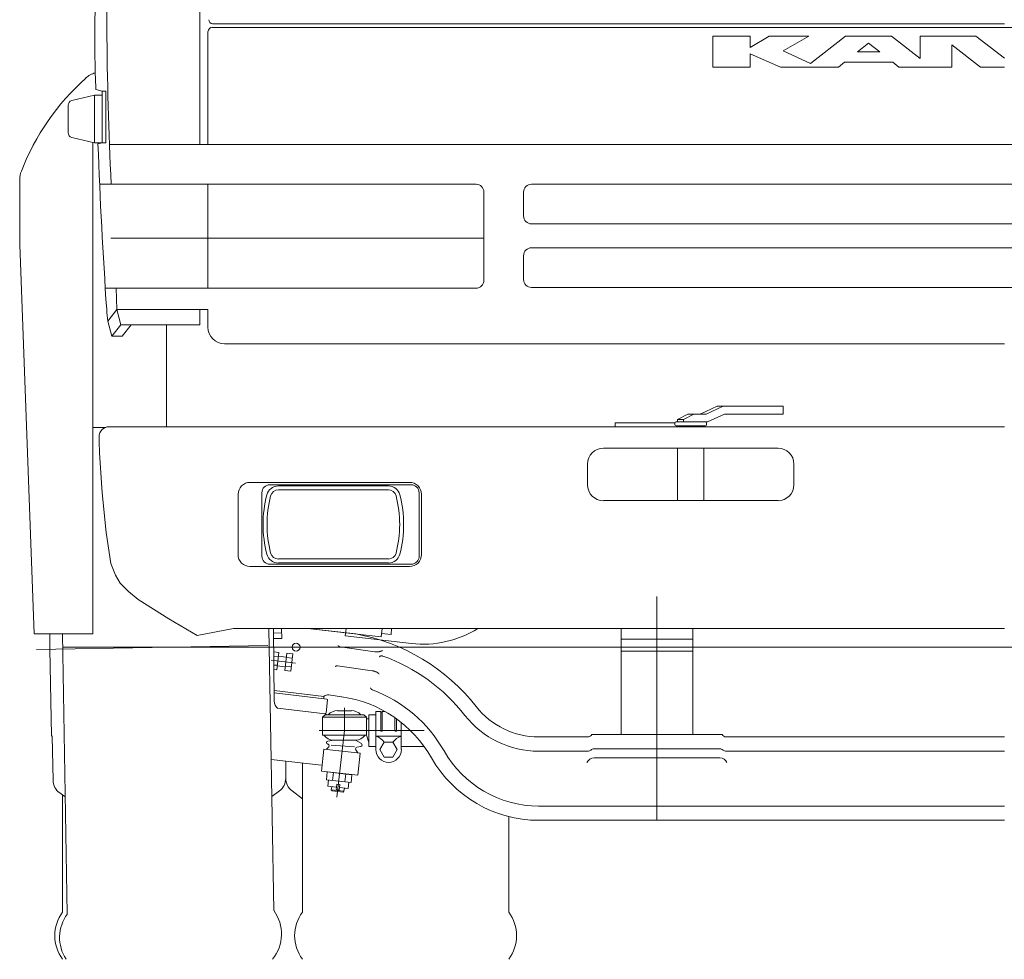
# Model space of a CAD drawing. Header units: metres. Extents: x -167 to 262, y -186 to 508.
# Tile 56 of 256: x 249.92 to 251.16, y -177.59 to -176.41. Entities that reach past the tile are written whole.
import ezdxf

# ---------------------------------------------------------------- set-up
doc = ezdxf.new("R2010")
doc.units = ezdxf.units.M
doc.header["$MEASUREMENT"] = 0

msp = doc.modelspace()

# ---------------------------------------------------------------- linework, layer by layer
at = {"color": 7, "linetype": 'Continuous', "lineweight": 13}
for p, q in [((250.1506, -175.9734), (250.1506, -176.567)), ((250.1607, -176.4255), (250.1607, -176.567)), ((250.1666, -176.4151), (251.1623, -176.4151)), ((252.1581, -176.4197), (250.1666, -176.4197)), ((250.7958, -176.4306), (250.8427, -176.4306)), ((250.7958, -176.4696), (250.7958, -176.4306)), ((250.8427, -176.4451), (250.8667, -176.4306)), ((250.8427, -176.4306), (250.8427, -176.4451)), ((250.8667, -176.4306), (250.9166, -176.4306)), ((250.9166, -176.4306), (250.8842, -176.4491)), ((250.9626, -176.4306), (250.9186, -176.4653)), ((250.9626, -176.4306), (251.0205, -176.4306)), ((251.0205, -176.4306), (251.0565, -176.459)), ((251.0565, -176.459), (251.0565, -176.4306)), ((251.0565, -176.4306), (251.1264, -176.4306)), ((251.1264, -176.4306), (251.1623, -176.4586)), ((250.8842, -176.4491), (250.9186, -176.4653)), ((250.9915, -176.4396), (250.9776, -176.4506)), ((251.0055, -176.4506), (250.9776, -176.4506)), ((250.9915, -176.4396), (251.0055, -176.4506)), ((251.0964, -176.4416), (251.1324, -176.4696)), ((251.0964, -176.4696), (251.0964, -176.4416)), ((250.8427, -176.4531), (250.8427, -176.4696)), ((250.8427, -176.4531), (250.8807, -176.4696)), ((250.7958, -176.4696), (250.8427, -176.4696)), ((250.9536, -176.4696), (250.8807, -176.4696)), ((250.9612, -176.4636), (250.9536, -176.4696)), ((251.0219, -176.4636), (250.9612, -176.4636)), ((251.0219, -176.4636), (251.0295, -176.4696)), ((251.0295, -176.4696), (251.0964, -176.4696)), ((251.1324, -176.4696), (251.1623, -176.4696)), ((250.0278, -176.5), (250.0197, -176.4978)), ((250.0278, -176.5), (250.0278, -176.5649)), ((250.0322, -176.5), (250.0278, -176.5)), ((250.0322, -176.5649), (250.0322, -176.5)), ((250.0178, -176.5049), (249.9894, -176.5118)), ((250.0178, -176.5049), (250.0178, -176.5649)), ((250.0278, -176.5049), (250.0178, -176.5049)), ((249.9848, -176.5177), (249.9848, -176.5522)), ((250.0178, -176.5649), (249.9894, -176.558)), ((250.0158, -176.5644), (250.0158, -177.1821)), ((250.0278, -176.5649), (250.0178, -176.5649)), ((250.0278, -176.5649), (250.0223, -176.5663)), ((250.0322, -176.5649), (250.0278, -176.5649)), ((252.2879, -176.567), (250.0367, -176.567)), ((249.9239, -176.6113), (249.9239, -176.6927)), ((250.0244, -176.6169), (250.4978, -176.6169)), ((250.1607, -176.7478), (250.1607, -176.6169)), ((250.1607, -176.6169), (250.1607, -176.7478)), ((251.757, -176.6169), (250.5677, -176.6169)), ((250.5078, -176.6269), (250.5078, -176.7378)), ((250.5577, -176.6269), (250.5577, -176.6569)), ((251.757, -176.6669), (250.5677, -176.6669)), ((250.0384, -176.6847), (250.5078, -176.6847)), ((249.9419, -177.1821), (249.9239, -176.693)), ((251.757, -176.6968), (250.5677, -176.6968)), ((250.5577, -176.7068), (250.5577, -176.7368)), ((250.4978, -176.7478), (250.0315, -176.7478)), ((251.757, -176.7468), (250.5677, -176.7468)), ((250.0462, -176.7746), (250.0348, -176.7891)), ((250.0462, -176.7746), (250.1607, -176.7746)), ((250.0462, -176.7746), (250.0512, -176.7936)), ((250.1506, -176.7746), (250.1506, -176.7936)), ((250.1607, -176.7746), (250.1607, -176.7966)), ((250.0348, -176.7891), (250.0398, -176.8081)), ((250.0512, -176.7936), (250.0398, -176.8081)), ((250.0512, -176.7936), (250.1506, -176.7936)), ((250.0642, -176.7936), (250.0527, -176.8081)), ((250.1087, -176.922), (250.1087, -176.7936)), ((250.0527, -176.8081), (250.0398, -176.8081)), ((250.1816, -176.8175), (251.1623, -176.8175)), ((250.7797, -176.9059), (250.8013, -176.8959)), ((250.7872, -176.9059), (250.8088, -176.8959)), ((250.8013, -176.8959), (250.884, -176.8959)), ((250.884, -176.9059), (250.884, -176.8959)), ((250.7511, -176.9129), (250.7641, -176.9059)), ((250.7586, -176.9129), (250.7716, -176.9059)), ((250.7641, -176.9059), (250.7872, -176.9059)), ((250.7889, -176.9159), (250.8105, -176.9059)), ((250.8105, -176.9059), (250.884, -176.9059)), ((250.7479, -176.917), (250.6729, -176.917)), ((250.6729, -176.922), (250.6729, -176.917)), ((250.7479, -176.9194), (250.7479, -176.9174)), ((250.7494, -176.9159), (250.7889, -176.9159)), ((250.7494, -176.9209), (250.7863, -176.9209)), ((250.7511, -176.9129), (250.7586, -176.9129)), ((250.7511, -176.9159), (250.7511, -176.9129)), ((250.7586, -176.9159), (250.7586, -176.9129)), ((250.7878, -176.9194), (250.7878, -176.9174)), ((250.0158, -176.9227), (250.0321, -176.9227)), ((251.1623, -176.922), (250.0363, -176.922)), ((250.6729, -176.922), (250.0363, -176.922)), ((250.7513, -176.9219), (250.7513, -176.922)), ((250.7843, -176.9219), (250.7843, -176.922)), ((250.0238, -176.9404), (250.0238, -176.9344)), ((250.0242, -176.9549), (250.0238, -176.9404)), ((250.0276, -177.0048), (250.0242, -176.9549)), ((250.8777, -176.9489), (250.658, -176.9489)), ((250.7513, -176.9489), (250.7513, -177.0148)), ((250.7843, -176.9489), (250.7843, -177.0148)), ((250.638, -176.9949), (250.638, -176.9689)), ((250.8977, -176.9949), (250.8977, -176.9689)), ((250.3044, -176.9949), (250.3044, -176.9964)), ((250.3064, -176.9949), (250.3064, -176.9964)), ((250.3094, -176.9949), (250.3094, -176.9964)), ((250.3274, -176.9949), (250.3274, -176.9964)), ((250.3304, -176.9949), (250.3304, -176.9964)), ((250.3324, -176.9949), (250.3324, -176.9964)), ((250.0328, -177.0548), (250.0276, -177.0048)), ((250.3876, -176.9964), (250.2492, -176.9964)), ((250.3876, -177.0014), (250.2492, -177.0014)), ((250.8777, -177.0148), (250.658, -177.0148)), ((250.0385, -177.0937), (250.0328, -177.0548)), ((250.0443, -177.1087), (250.0385, -177.0937)), ((250.2492, -177.0882), (250.3876, -177.0882)), ((250.2492, -177.0932), (250.3876, -177.0932)), ((250.0504, -177.1187), (250.0443, -177.1087)), ((250.0609, -177.1292), (250.0504, -177.1187)), ((250.0728, -177.1392), (250.0609, -177.1292)), ((250.1114, -177.1636), (250.0728, -177.1392)), ((250.7254, -177.4168), (250.7254, -177.1352)), ((250.1471, -177.1846), (250.1114, -177.1636)), ((250.1471, -177.1846), (250.193, -177.1756)), ((251.1623, -177.1756), (250.193, -177.1756)), ((250.2373, -177.1756), (250.2434, -177.53)), ((250.2441, -177.2666), (250.2433, -177.1756)), ((250.2433, -177.1813), (250.2533, -177.1812)), ((250.2534, -177.1881), (250.2533, -177.1756)), ((250.2863, -177.1756), (250.3465, -177.1825)), ((250.2863, -177.1756), (250.3338, -177.181)), ((250.3344, -177.1756), (250.3334, -177.185)), ((250.3338, -177.181), (250.3785, -177.1861)), ((250.3797, -177.1756), (250.3785, -177.1861)), ((250.3917, -177.1756), (250.3909, -177.1831)), ((250.6804, -177.3089), (250.6804, -177.1756)), ((250.7703, -177.3089), (250.7703, -177.1756)), ((250.0158, -177.1821), (249.9419, -177.1821)), ((249.962, -177.2017), (249.9617, -177.1821)), ((249.9777, -177.1821), (249.9838, -177.5345)), ((250.2434, -177.1882), (250.2534, -177.1881)), ((250.3334, -177.185), (250.4166, -177.1945)), ((250.379, -177.1818), (250.3909, -177.1831)), ((250.6804, -177.1891), (250.7703, -177.1891)), ((249.9449, -177.202), (250.2359, -177.1969)), ((249.962, -177.2017), (249.9639, -177.3103)), ((252.3468, -177.1991), (249.9778, -177.1991)), ((250.2498, -177.2056), (250.2435, -177.2049)), ((250.2498, -177.2056), (250.2473, -177.2274)), ((250.3271, -177.1987), (250.3705, -177.2048)), ((250.6804, -177.2041), (250.7703, -177.2041)), ((250.2709, -177.219), (250.2402, -177.2155)), ((250.2491, -177.211), (250.2436, -177.2104)), ((250.2492, -177.2105), (250.2591, -177.2117)), ((250.2597, -177.2067), (250.2572, -177.2285)), ((250.267, -177.2131), (250.2591, -177.2122)), ((250.2676, -177.2076), (250.2597, -177.2067)), ((250.2676, -177.2076), (250.2651, -177.2294)), ((250.2479, -177.2219), (250.2437, -177.2215)), ((250.2473, -177.2274), (250.2437, -177.227)), ((250.2478, -177.2224), (250.2578, -177.2236)), ((250.2651, -177.2294), (250.2572, -177.2285)), ((250.2658, -177.224), (250.2578, -177.2231)), ((250.3237, -177.2226), (250.3671, -177.2287)), ((250.244, -177.2537), (250.3066, -177.2609)), ((250.3103, -177.2643), (250.244, -177.2567)), ((250.3066, -177.2609), (250.3063, -177.2638)), ((250.3111, -177.2654), (250.3093, -177.2818)), ((250.3127, -177.2592), (250.3288, -177.2615)), ((250.3082, -177.2827), (250.2481, -177.2758)), ((250.3234, -177.279), (250.3414, -177.279)), ((250.3324, -177.3039), (250.3324, -177.2753)), ((250.3719, -177.28), (250.3719, -177.3279)), ((250.3719, -177.28), (250.3779, -177.28)), ((250.3779, -177.28), (250.3779, -177.3039)), ((250.3799, -177.28), (250.3834, -177.28)), ((250.3799, -177.28), (250.3799, -177.3039)), ((250.3079, -177.284), (250.3049, -177.287)), ((250.3049, -177.287), (250.3599, -177.287)), ((250.3049, -177.287), (250.3049, -177.3099)), ((250.3079, -177.284), (250.3569, -177.284)), ((250.3082, -177.2827), (250.3099, -177.284)), ((250.3599, -177.287), (250.3569, -177.284)), ((250.3599, -177.287), (250.3599, -177.3099)), ((250.3599, -177.289), (250.3629, -177.289)), ((250.3629, -177.284), (250.3629, -177.3239)), ((250.3629, -177.284), (250.3719, -177.284)), ((250.3959, -177.2878), (250.3959, -177.3039)), ((250.3979, -177.2892), (250.3979, -177.3039)), ((250.3005, -177.3039), (250.4326, -177.3039)), ((250.3229, -177.3876), (250.3324, -177.3039)), ((250.4038, -177.2938), (250.4038, -177.3279)), ((249.9649, -177.3113), (249.9639, -177.3103)), ((249.9659, -177.3664), (249.9649, -177.3113)), ((250.3049, -177.3099), (250.3599, -177.3099)), ((250.3184, -177.3159), (250.3115, -177.3172)), ((250.3184, -177.3159), (250.3464, -177.3159)), ((250.3464, -177.3159), (250.3536, -177.3202)), ((250.3599, -177.3099), (250.3629, -177.3189)), ((250.4038, -177.3109), (250.3719, -177.3109)), ((250.5766, -177.3119), (250.6383, -177.3119)), ((250.6435, -177.3089), (250.8073, -177.3089)), ((250.8125, -177.3119), (251.1623, -177.3119)), ((250.3034, -177.355), (250.3066, -177.3272)), ((250.3523, -177.3324), (250.3066, -177.3272)), ((250.3127, -177.3246), (250.3096, -177.3275)), ((250.3113, -177.3211), (250.3118, -177.3212)), ((250.345, -177.3242), (250.3158, -177.3222)), ((250.3466, -177.328), (250.3493, -177.3321)), ((250.353, -177.3239), (250.3479, -177.3249)), ((250.3629, -177.3239), (250.3719, -177.3239)), ((250.4038, -177.3239), (250.4326, -177.3239)), ((250.5766, -177.3299), (250.6383, -177.3299)), ((250.6462, -177.3269), (250.8045, -177.3269)), ((250.8125, -177.3299), (251.1623, -177.3299)), ((250.3032, -177.3474), (250.2401, -177.3402)), ((250.2585, -177.3423), (250.2585, -177.3639)), ((250.3491, -177.3602), (250.3523, -177.3324)), ((250.6462, -177.3382), (250.8045, -177.3382)), ((250.2794, -177.3447), (250.2794, -177.5322)), ((250.3491, -177.3602), (250.3034, -177.355)), ((250.3097, -177.3658), (250.3108, -177.3558)), ((250.3097, -177.3658), (250.3406, -177.3693)), ((250.3108, -177.3558), (250.3417, -177.3594)), ((250.3113, -177.374), (250.3122, -177.366)), ((250.3174, -177.3666), (250.3185, -177.3567)), ((250.3329, -177.3684), (250.334, -177.3585)), ((250.3406, -177.3693), (250.3417, -177.3594)), ((250.3113, -177.374), (250.3222, -177.3752)), ((250.3158, -177.3785), (250.3163, -177.3746)), ((250.3167, -177.3796), (250.3158, -177.3785)), ((250.3158, -177.3785), (250.3317, -177.3803)), ((250.3219, -177.3782), (250.3227, -177.3713)), ((250.3259, -177.3787), (250.3219, -177.3782)), ((250.3227, -177.3713), (250.3267, -177.3717)), ((250.3267, -177.3717), (250.3259, -177.3787)), ((250.3262, -177.3757), (250.3371, -177.3769)), ((250.3317, -177.3803), (250.3322, -177.3764)), ((250.3371, -177.3769), (250.338, -177.369)), ((249.9812, -177.3874), (249.9742, -177.3823)), ((249.9778, -177.3849), (249.9778, -177.5322)), ((250.2409, -177.387), (250.2505, -177.3798)), ((250.2794, -177.3896), (250.2665, -177.3798)), ((250.3167, -177.3796), (250.3306, -177.3812)), ((250.3317, -177.3803), (250.3306, -177.3812)), ((250.5766, -177.3988), (251.1623, -177.3988)), ((250.5391, -177.4122), (250.5391, -177.5322)), ((250.5766, -177.4168), (251.1623, -177.4168))]:
    msp.add_line(p, q, dxfattribs=at)
for points in [[(250.0358, -175.9659, 0.021047), (250.021, -176.2353), (250.0185, -176.4201, 0.014648), (250.0197, -176.4978)], [(250.0647, -175.9841, 0.029085), (250.0375, -176.2353, 0.014079), (250.0335, -176.4201, 0.010326), (250.0389, -176.6169)], [(250.0223, -176.5663, 0.007076), (250.0333, -176.7746, 0.018251), (250.0348, -176.7891)]]:
    msp.add_lwpolyline(points, format="xyb", dxfattribs=at)
msp.add_lwpolyline([(250.0451, -176.7478), (250.0462, -176.7746)], dxfattribs=at)
for points in [[(250.4143, -177.0977, 0.414214), (250.4293, -177.0827), (250.4293, -177.0068, 0.414214), (250.4143, -176.9919), (250.2135, -176.9919, 0.414214), (250.1986, -177.0068), (250.1986, -177.0827, 0.414214), (250.2135, -177.0977)], [(250.4163, -177.0947), (250.2385, -177.0947, -0.414214), (250.2285, -177.0847), (250.2285, -177.0048, -0.414214), (250.2385, -176.9949), (250.4163, -176.9949, -0.414214), (250.4263, -177.0048), (250.4263, -177.0847, -0.414214)]]:
    msp.add_lwpolyline(points, format="xyb", close=True, dxfattribs=at)
at = {"color": 7, "linetype": 'Continuous', "lineweight": 13, "flags": 128}
for points in [[(250.3271, -177.1987), (250.3271, -177.1987), (250.327, -177.1987), (250.327, -177.1987), (250.327, -177.1987), (250.327, -177.1987), (250.327, -177.1987), (250.3269, -177.1987), (250.3269, -177.1987), (250.3269, -177.1987), (250.3269, -177.1987), (250.3269, -177.1986), (250.3268, -177.1986), (250.3268, -177.1986), (250.3268, -177.1986), (250.3268, -177.1986), (250.3268, -177.1986), (250.3267, -177.1986), (250.3267, -177.1986), (250.3267, -177.1986), (250.3267, -177.1986), (250.3267, -177.1986), (250.3266, -177.1986), (250.3266, -177.1986), (250.3266, -177.1986), (250.3266, -177.1986), (250.3266, -177.1986), (250.3265, -177.1985), (250.3265, -177.1985), (250.3265, -177.1985), (250.3265, -177.1985), (250.3265, -177.1985), (250.3264, -177.1985), (250.3264, -177.1985), (250.3264, -177.1985), (250.3264, -177.1985), (250.3264, -177.1985), (250.3263, -177.1985), (250.3263, -177.1985), (250.3263, -177.1985), (250.3263, -177.1985), (250.3263, -177.1985), (250.3262, -177.1984), (250.3262, -177.1984), (250.3262, -177.1984), (250.3262, -177.1984), (250.3262, -177.1984), (250.3262, -177.1984), (250.3261, -177.1984), (250.3261, -177.1984), (250.3261, -177.1984), (250.3261, -177.1984), (250.3261, -177.1984), (250.326, -177.1984), (250.326, -177.1984), (250.326, -177.1983), (250.326, -177.1983), (250.326, -177.1983), (250.3259, -177.1983), (250.3259, -177.1983), (250.3259, -177.1983), (250.3259, -177.1983), (250.3259, -177.1983), (250.3259, -177.1983), (250.3258, -177.1983), (250.3258, -177.1983), (250.3258, -177.1982), (250.3258, -177.1982), (250.3258, -177.1982), (250.3257, -177.1982), (250.3257, -177.1982), (250.3257, -177.1982), (250.3257, -177.1982), (250.3257, -177.1982), (250.3257, -177.1982), (250.3256, -177.1982), (250.3256, -177.1982), (250.3256, -177.1981), (250.3256, -177.1981), (250.3256, -177.1981), (250.3255, -177.1981), (250.3255, -177.1981), (250.3255, -177.1981), (250.3255, -177.1981), (250.3255, -177.1981), (250.3255, -177.1981), (250.3254, -177.198), (250.3254, -177.198), (250.3254, -177.198), (250.3254, -177.198), (250.3254, -177.198), (250.3254, -177.198), (250.3254, -177.198), (250.3253, -177.198), (250.3253, -177.1979), (250.3253, -177.1979), (250.3253, -177.1979), (250.3253, -177.1979), (250.3253, -177.1979), (250.3252, -177.1979), (250.3252, -177.1979), (250.3252, -177.1979), (250.3252, -177.1978), (250.3252, -177.1978), (250.3252, -177.1978), (250.3251, -177.1978), (250.3251, -177.1978), (250.3251, -177.1978), (250.3251, -177.1978), (250.3251, -177.1977), (250.3251, -177.1977), (250.3251, -177.1977), (250.325, -177.1977), (250.325, -177.1977), (250.325, -177.1977), (250.325, -177.1977), (250.325, -177.1976), (250.325, -177.1976), (250.325, -177.1976), (250.3249, -177.1976), (250.3249, -177.1976), (250.3249, -177.1976), (250.3249, -177.1976), (250.3249, -177.1975), (250.3249, -177.1975), (250.3249, -177.1975), (250.3248, -177.1975), (250.3248, -177.1975), (250.3248, -177.1975), (250.3248, -177.1975), (250.3248, -177.1974), (250.3248, -177.1974), (250.3248, -177.1974), (250.3247, -177.1974), (250.3247, -177.1974), (250.3247, -177.1974), (250.3247, -177.1973), (250.3247, -177.1973), (250.3247, -177.1973), (250.3247, -177.1973), (250.3247, -177.1973), (250.3246, -177.1973), (250.3246, -177.1972), (250.3246, -177.1972), (250.3246, -177.1972), (250.3246, -177.1972), (250.3246, -177.1972), (250.3246, -177.1972), (250.3245, -177.1971), (250.3245, -177.1971), (250.3245, -177.1971), (250.3245, -177.1971), (250.3245, -177.1971), (250.3245, -177.1971), (250.3245, -177.197), (250.3245, -177.197), (250.3244, -177.197), (250.3244, -177.197), (250.3244, -177.197), (250.3244, -177.197), (250.3244, -177.197)], [(250.3705, -177.2048), (250.3705, -177.2048), (250.3706, -177.2048), (250.3706, -177.2048), (250.3707, -177.2048), (250.3708, -177.2048), (250.3708, -177.2048), (250.3709, -177.2048), (250.3709, -177.2048), (250.371, -177.2049), (250.3711, -177.2049), (250.3711, -177.2049), (250.3712, -177.2049), (250.3713, -177.2049), (250.3713, -177.2049), (250.3714, -177.2049), (250.3714, -177.2049), (250.3715, -177.2049), (250.3716, -177.2049), (250.3716, -177.2049), (250.3717, -177.2049), (250.3718, -177.2049), (250.3718, -177.2049), (250.3719, -177.2049), (250.3719, -177.2049), (250.372, -177.2049), (250.3721, -177.2049), (250.3721, -177.2049), (250.3722, -177.2049), (250.3722, -177.2049), (250.3723, -177.2049), (250.3724, -177.2049), (250.3724, -177.2049), (250.3725, -177.2049), (250.3726, -177.2049), (250.3726, -177.2049), (250.3727, -177.2049), (250.3727, -177.2049), (250.3728, -177.205), (250.3729, -177.205), (250.3729, -177.205), (250.373, -177.205), (250.373, -177.205), (250.3731, -177.205), (250.3732, -177.205), (250.3732, -177.205), (250.3733, -177.205), (250.3734, -177.205), (250.3734, -177.205), (250.3735, -177.205), (250.3735, -177.205), (250.3736, -177.205), (250.3737, -177.205), (250.3737, -177.205), (250.3738, -177.205), (250.3738, -177.205), (250.3739, -177.205), (250.374, -177.205), (250.374, -177.205), (250.3741, -177.205), (250.3741, -177.205), (250.3742, -177.205), (250.3743, -177.205), (250.3743, -177.2049), (250.3744, -177.2049), (250.3744, -177.2049), (250.3745, -177.2049), (250.3746, -177.2049), (250.3746, -177.2049), (250.3747, -177.2049), (250.3748, -177.2049), (250.3748, -177.2049), (250.3749, -177.2049), (250.3749, -177.2049), (250.375, -177.2049), (250.3751, -177.2049), (250.3751, -177.2049), (250.3752, -177.2049), (250.3752, -177.2049), (250.3753, -177.2049), (250.3754, -177.2049), (250.3754, -177.2049), (250.3755, -177.2049), (250.3755, -177.2048), (250.3756, -177.2048), (250.3756, -177.2048), (250.3757, -177.2048), (250.3758, -177.2048), (250.3758, -177.2048), (250.3759, -177.2048), (250.3759, -177.2048), (250.376, -177.2048), (250.3761, -177.2048), (250.3761, -177.2048), (250.3762, -177.2047), (250.3762, -177.2047), (250.3763, -177.2047), (250.3764, -177.2047), (250.3764, -177.2047), (250.3765, -177.2047), (250.3765, -177.2047), (250.3766, -177.2047), (250.3767, -177.2046), (250.3767, -177.2046), (250.3768, -177.2046), (250.3768, -177.2046), (250.3769, -177.2046), (250.3769, -177.2046), (250.377, -177.2046), (250.3771, -177.2045), (250.3771, -177.2045), (250.3772, -177.2045), (250.3772, -177.2045), (250.3773, -177.2045), (250.3773, -177.2045), (250.3774, -177.2044), (250.3775, -177.2044), (250.3775, -177.2044), (250.3776, -177.2044), (250.3776, -177.2044), (250.3777, -177.2043), (250.3777, -177.2043), (250.3778, -177.2043), (250.3779, -177.2043), (250.3779, -177.2043), (250.378, -177.2042), (250.378, -177.2042), (250.3781, -177.2042), (250.3781, -177.2042), (250.3782, -177.2042), (250.3783, -177.2041), (250.3783, -177.2041), (250.3784, -177.2041), (250.3784, -177.2041), (250.3785, -177.204), (250.3785, -177.204), (250.3786, -177.204), (250.3787, -177.204), (250.3787, -177.204), (250.3788, -177.2039), (250.3788, -177.2039), (250.3789, -177.2039), (250.3789, -177.2039), (250.379, -177.2038), (250.3791, -177.2038), (250.3791, -177.2038), (250.3792, -177.2038), (250.3792, -177.2037), (250.3793, -177.2037), (250.3793, -177.2037), (250.3794, -177.2037), (250.3795, -177.2036), (250.3795, -177.2036), (250.3796, -177.2036), (250.3796, -177.2036), (250.3797, -177.2035), (250.3797, -177.2035), (250.3798, -177.2035), (250.3798, -177.2035), (250.3799, -177.2034), (250.38, -177.2034)], [(250.3806, -177.2103), (250.3806, -177.2102), (250.3806, -177.2102), (250.3805, -177.2102), (250.3805, -177.2102), (250.3805, -177.2102), (250.3804, -177.2102), (250.3804, -177.2102), (250.3804, -177.2102), (250.3803, -177.2102), (250.3803, -177.2102), (250.3803, -177.2101), (250.3802, -177.2101), (250.3802, -177.2101), (250.3802, -177.2101), (250.3801, -177.2101), (250.3801, -177.2101), (250.3801, -177.2101), (250.38, -177.2101), (250.38, -177.2101), (250.38, -177.2101), (250.3799, -177.21), (250.3799, -177.21), (250.3799, -177.21), (250.3799, -177.21), (250.3798, -177.21), (250.3798, -177.21), (250.3798, -177.21), (250.3797, -177.21), (250.3797, -177.21), (250.3797, -177.21), (250.3796, -177.21), (250.3796, -177.21), (250.3796, -177.21), (250.3795, -177.2099), (250.3795, -177.2099), (250.3795, -177.2099), (250.3794, -177.2099), (250.3794, -177.2099), (250.3794, -177.2099), (250.3793, -177.2099), (250.3793, -177.2099), (250.3793, -177.2099), (250.3792, -177.2099), (250.3792, -177.2099), (250.3792, -177.2099), (250.3792, -177.2099), (250.3791, -177.2099), (250.3791, -177.2099), (250.3791, -177.2099), (250.379, -177.2099), (250.379, -177.2099), (250.379, -177.2099), (250.3789, -177.2099), (250.3789, -177.2098), (250.3789, -177.2098), (250.3788, -177.2098), (250.3788, -177.2098), (250.3788, -177.2098), (250.3788, -177.2098), (250.3787, -177.2098), (250.3787, -177.2098), (250.3787, -177.2098), (250.3786, -177.2098), (250.3786, -177.2098), (250.3786, -177.2098), (250.3786, -177.2098), (250.3785, -177.2098), (250.3785, -177.2098), (250.3785, -177.2098), (250.3784, -177.2099), (250.3784, -177.2099), (250.3784, -177.2099), (250.3784, -177.2099), (250.3783, -177.2099), (250.3783, -177.2099), (250.3783, -177.2099), (250.3782, -177.2099), (250.3782, -177.2099), (250.3782, -177.2099), (250.3782, -177.2099), (250.3781, -177.2099), (250.3781, -177.2099), (250.3781, -177.2099), (250.378, -177.2099), (250.378, -177.2099), (250.378, -177.2099), (250.378, -177.21), (250.3779, -177.21), (250.3779, -177.21), (250.3779, -177.21), (250.3779, -177.21), (250.3778, -177.21), (250.3778, -177.21), (250.3778, -177.21), (250.3778, -177.2101), (250.3777, -177.2101), (250.3777, -177.2101), (250.3777, -177.2101), (250.3776, -177.2101), (250.3776, -177.2101), (250.3776, -177.2101), (250.3776, -177.2102), (250.3775, -177.2102), (250.3775, -177.2102), (250.3775, -177.2102), (250.3775, -177.2102), (250.3774, -177.2102), (250.3774, -177.2103), (250.3774, -177.2103), (250.3774, -177.2103), (250.3774, -177.2103), (250.3773, -177.2103), (250.3773, -177.2103), (250.3773, -177.2104), (250.3773, -177.2104), (250.3772, -177.2104), (250.3772, -177.2104), (250.3772, -177.2104), (250.3772, -177.2105), (250.3771, -177.2105), (250.3771, -177.2105), (250.3771, -177.2105), (250.3771, -177.2105), (250.377, -177.2106), (250.377, -177.2106), (250.377, -177.2106), (250.377, -177.2106), (250.377, -177.2107), (250.3769, -177.2107), (250.3769, -177.2107), (250.3769, -177.2107), (250.3769, -177.2107), (250.3768, -177.2108), (250.3768, -177.2108), (250.3768, -177.2108), (250.3768, -177.2108), (250.3767, -177.2109), (250.3767, -177.2109), (250.3767, -177.2109), (250.3767, -177.2109), (250.3767, -177.211), (250.3766, -177.211), (250.3766, -177.211), (250.3766, -177.211), (250.3766, -177.2111), (250.3765, -177.2111), (250.3765, -177.2111), (250.3765, -177.2111), (250.3765, -177.2112), (250.3765, -177.2112), (250.3764, -177.2112), (250.3764, -177.2112), (250.3764, -177.2113), (250.3764, -177.2113), (250.3763, -177.2113), (250.3763, -177.2113), (250.3763, -177.2114), (250.3763, -177.2114), (250.3763, -177.2114), (250.3762, -177.2114)], [(250.3237, -177.2226), (250.3237, -177.2226), (250.3237, -177.2226), (250.3237, -177.2226), (250.3237, -177.2226), (250.3236, -177.2226), (250.3236, -177.2226), (250.3236, -177.2226), (250.3236, -177.2226), (250.3235, -177.2226), (250.3235, -177.2226), (250.3235, -177.2226), (250.3235, -177.2226), (250.3235, -177.2226), (250.3234, -177.2226), (250.3234, -177.2226), (250.3234, -177.2226), (250.3234, -177.2226), (250.3234, -177.2226), (250.3233, -177.2226), (250.3233, -177.2226), (250.3233, -177.2226), (250.3233, -177.2226), (250.3233, -177.2226), (250.3232, -177.2226), (250.3232, -177.2226), (250.3232, -177.2226), (250.3232, -177.2226), (250.3231, -177.2226), (250.3231, -177.2226), (250.3231, -177.2226), (250.3231, -177.2226), (250.3231, -177.2226), (250.323, -177.2226), (250.323, -177.2226), (250.323, -177.2226), (250.323, -177.2226), (250.323, -177.2226), (250.3229, -177.2226), (250.3229, -177.2226), (250.3229, -177.2226), (250.3229, -177.2226), (250.3229, -177.2226), (250.3228, -177.2226), (250.3228, -177.2226), (250.3228, -177.2226), (250.3228, -177.2226), (250.3228, -177.2226), (250.3227, -177.2226), (250.3227, -177.2226), (250.3227, -177.2226), (250.3227, -177.2226), (250.3226, -177.2226), (250.3226, -177.2226), (250.3226, -177.2226), (250.3226, -177.2226), (250.3226, -177.2226), (250.3225, -177.2226), (250.3225, -177.2226), (250.3225, -177.2226), (250.3225, -177.2226), (250.3225, -177.2226), (250.3224, -177.2226), (250.3224, -177.2226), (250.3224, -177.2226), (250.3224, -177.2227), (250.3224, -177.2227), (250.3223, -177.2227), (250.3223, -177.2227), (250.3223, -177.2227), (250.3223, -177.2227), (250.3223, -177.2227), (250.3222, -177.2227), (250.3222, -177.2227), (250.3222, -177.2227), (250.3222, -177.2227), (250.3222, -177.2227), (250.3221, -177.2227), (250.3221, -177.2227), (250.3221, -177.2227), (250.3221, -177.2227), (250.3221, -177.2227), (250.3221, -177.2227), (250.322, -177.2227), (250.322, -177.2227), (250.322, -177.2228), (250.322, -177.2228), (250.322, -177.2228), (250.3219, -177.2228), (250.3219, -177.2228), (250.3219, -177.2228), (250.3219, -177.2228), (250.3219, -177.2228), (250.3218, -177.2228), (250.3218, -177.2228), (250.3218, -177.2228), (250.3218, -177.2228), (250.3218, -177.2228), (250.3217, -177.2228), (250.3217, -177.2229), (250.3217, -177.2229), (250.3217, -177.2229), (250.3217, -177.2229), (250.3217, -177.2229), (250.3216, -177.2229), (250.3216, -177.2229), (250.3216, -177.2229), (250.3216, -177.2229), (250.3216, -177.2229), (250.3215, -177.2229), (250.3215, -177.223), (250.3215, -177.223), (250.3215, -177.223), (250.3215, -177.223), (250.3215, -177.223), (250.3214, -177.223), (250.3214, -177.223), (250.3214, -177.223), (250.3214, -177.223), (250.3214, -177.223), (250.3214, -177.2231), (250.3213, -177.2231), (250.3213, -177.2231), (250.3213, -177.2231), (250.3213, -177.2231), (250.3213, -177.2231), (250.3212, -177.2231), (250.3212, -177.2231), (250.3212, -177.2231), (250.3212, -177.2231), (250.3212, -177.2232), (250.3212, -177.2232), (250.3211, -177.2232), (250.3211, -177.2232), (250.3211, -177.2232), (250.3211, -177.2232), (250.3211, -177.2232), (250.3211, -177.2232), (250.321, -177.2233), (250.321, -177.2233), (250.321, -177.2233), (250.321, -177.2233), (250.321, -177.2233), (250.3209, -177.2233), (250.3209, -177.2233), (250.3209, -177.2233), (250.3209, -177.2233), (250.3209, -177.2234), (250.3209, -177.2234), (250.3208, -177.2234), (250.3208, -177.2234), (250.3208, -177.2234), (250.3208, -177.2234), (250.3208, -177.2234), (250.3208, -177.2234), (250.3207, -177.2235), (250.3207, -177.2235), (250.3207, -177.2235), (250.3207, -177.2235), (250.3207, -177.2235), (250.3207, -177.2235)], [(250.3671, -177.2287), (250.3672, -177.2287), (250.3672, -177.2287), (250.3673, -177.2287), (250.3673, -177.2287), (250.3674, -177.2287), (250.3675, -177.2287), (250.3675, -177.2287), (250.3676, -177.2288), (250.3676, -177.2288), (250.3677, -177.2288), (250.3678, -177.2288), (250.3678, -177.2288), (250.3679, -177.2288), (250.368, -177.2288), (250.368, -177.2288), (250.3681, -177.2289), (250.3681, -177.2289), (250.3682, -177.2289), (250.3683, -177.2289), (250.3683, -177.2289), (250.3684, -177.2289), (250.3684, -177.2289), (250.3685, -177.229), (250.3686, -177.229), (250.3686, -177.229), (250.3687, -177.229), (250.3687, -177.229), (250.3688, -177.229), (250.3689, -177.229), (250.3689, -177.2291), (250.369, -177.2291), (250.369, -177.2291), (250.3691, -177.2291), (250.3692, -177.2291), (250.3692, -177.2291), (250.3693, -177.2291), (250.3693, -177.2292), (250.3694, -177.2292), (250.3695, -177.2292), (250.3695, -177.2292), (250.3696, -177.2292), (250.3696, -177.2292), (250.3697, -177.2292), (250.3698, -177.2293), (250.3698, -177.2293), (250.3699, -177.2293), (250.3699, -177.2293), (250.37, -177.2293), (250.37, -177.2293), (250.3701, -177.2294), (250.3702, -177.2294), (250.3702, -177.2294), (250.3703, -177.2294), (250.3703, -177.2294), (250.3704, -177.2294), (250.3705, -177.2295), (250.3705, -177.2295), (250.3706, -177.2295), (250.3706, -177.2295), (250.3707, -177.2295), (250.3707, -177.2296), (250.3708, -177.2296), (250.3709, -177.2296), (250.3709, -177.2296), (250.371, -177.2296), (250.371, -177.2297), (250.3711, -177.2297), (250.3712, -177.2297), (250.3712, -177.2297), (250.3713, -177.2297), (250.3713, -177.2298), (250.3714, -177.2298), (250.3714, -177.2298), (250.3715, -177.2298), (250.3715, -177.2298), (250.3716, -177.2299), (250.3717, -177.2299), (250.3717, -177.2299), (250.3718, -177.2299), (250.3718, -177.2299), (250.3719, -177.23), (250.3719, -177.23), (250.372, -177.23), (250.372, -177.23), (250.3721, -177.2301), (250.3722, -177.2301), (250.3722, -177.2301), (250.3723, -177.2301), (250.3723, -177.2302), (250.3724, -177.2302), (250.3724, -177.2302), (250.3725, -177.2302), (250.3725, -177.2303), (250.3726, -177.2303), (250.3726, -177.2303), (250.3727, -177.2304), (250.3728, -177.2304), (250.3728, -177.2304), (250.3729, -177.2304), (250.3729, -177.2305), (250.373, -177.2305), (250.373, -177.2305), (250.3731, -177.2306), (250.3731, -177.2306), (250.3732, -177.2306), (250.3732, -177.2306), (250.3733, -177.2307), (250.3733, -177.2307), (250.3734, -177.2307), (250.3734, -177.2308), (250.3735, -177.2308), (250.3735, -177.2308), (250.3736, -177.2309), (250.3736, -177.2309), (250.3737, -177.2309), (250.3737, -177.231), (250.3738, -177.231), (250.3738, -177.231), (250.3739, -177.2311), (250.3739, -177.2311), (250.374, -177.2311), (250.374, -177.2312), (250.3741, -177.2312), (250.3741, -177.2312), (250.3742, -177.2313), (250.3742, -177.2313), (250.3743, -177.2314), (250.3743, -177.2314), (250.3744, -177.2314), (250.3744, -177.2315), (250.3745, -177.2315), (250.3745, -177.2315), (250.3746, -177.2316), (250.3746, -177.2316), (250.3747, -177.2316), (250.3747, -177.2317), (250.3748, -177.2317), (250.3748, -177.2318), (250.3749, -177.2318), (250.3749, -177.2318), (250.375, -177.2319), (250.375, -177.2319), (250.375, -177.232), (250.3751, -177.232), (250.3751, -177.232), (250.3752, -177.2321), (250.3752, -177.2321), (250.3753, -177.2321), (250.3753, -177.2322), (250.3754, -177.2322), (250.3754, -177.2323), (250.3755, -177.2323), (250.3755, -177.2323), (250.3756, -177.2324), (250.3756, -177.2324), (250.3757, -177.2325), (250.3757, -177.2325), (250.3758, -177.2325), (250.3758, -177.2326), (250.3759, -177.2326)], [(250.3678, -177.2529), (250.3677, -177.2529), (250.3677, -177.2529), (250.3677, -177.2529), (250.3677, -177.2529), (250.3677, -177.2529), (250.3676, -177.2529), (250.3676, -177.2529), (250.3676, -177.2528), (250.3676, -177.2528), (250.3675, -177.2528), (250.3675, -177.2528), (250.3675, -177.2528), (250.3675, -177.2528), (250.3674, -177.2528), (250.3674, -177.2528), (250.3674, -177.2528), (250.3674, -177.2528), (250.3674, -177.2527), (250.3673, -177.2527), (250.3673, -177.2527), (250.3673, -177.2527), (250.3673, -177.2527), (250.3672, -177.2527), (250.3672, -177.2527), (250.3672, -177.2527), (250.3672, -177.2527), (250.3672, -177.2526), (250.3671, -177.2526), (250.3671, -177.2526), (250.3671, -177.2526), (250.3671, -177.2526), (250.3671, -177.2526), (250.367, -177.2526), (250.367, -177.2526), (250.367, -177.2526), (250.367, -177.2525), (250.3669, -177.2525), (250.3669, -177.2525), (250.3669, -177.2525), (250.3669, -177.2525), (250.3669, -177.2525), (250.3668, -177.2525), (250.3668, -177.2525), (250.3668, -177.2524), (250.3668, -177.2524), (250.3668, -177.2524), (250.3667, -177.2524), (250.3667, -177.2524), (250.3667, -177.2524), (250.3667, -177.2524), (250.3667, -177.2524), (250.3666, -177.2523), (250.3666, -177.2523), (250.3666, -177.2523), (250.3666, -177.2523), (250.3666, -177.2523), (250.3665, -177.2523), (250.3665, -177.2523), (250.3665, -177.2523), (250.3665, -177.2522), (250.3665, -177.2522), (250.3664, -177.2522), (250.3664, -177.2522), (250.3664, -177.2522), (250.3664, -177.2522), (250.3664, -177.2522), (250.3664, -177.2521), (250.3663, -177.2521), (250.3663, -177.2521), (250.3663, -177.2521), (250.3663, -177.2521), (250.3663, -177.2521), (250.3662, -177.252), (250.3662, -177.252), (250.3662, -177.252), (250.3662, -177.252), (250.3662, -177.252), (250.3662, -177.252), (250.3661, -177.252), (250.3661, -177.2519), (250.3661, -177.2519), (250.3661, -177.2519), (250.3661, -177.2519), (250.3661, -177.2519), (250.3661, -177.2519), (250.366, -177.2518), (250.366, -177.2518), (250.366, -177.2518), (250.366, -177.2518), (250.366, -177.2518), (250.366, -177.2517), (250.3659, -177.2517), (250.3659, -177.2517), (250.3659, -177.2517), (250.3659, -177.2517), (250.3659, -177.2517), (250.3659, -177.2516), (250.3659, -177.2516), (250.3659, -177.2516), (250.3658, -177.2516), (250.3658, -177.2516), (250.3658, -177.2515), (250.3658, -177.2515), (250.3658, -177.2515), (250.3658, -177.2515), (250.3658, -177.2515), (250.3657, -177.2514), (250.3657, -177.2514), (250.3657, -177.2514), (250.3657, -177.2514), (250.3657, -177.2514), (250.3657, -177.2513), (250.3657, -177.2513), (250.3657, -177.2513), (250.3657, -177.2513), (250.3656, -177.2513), (250.3656, -177.2512), (250.3656, -177.2512), (250.3656, -177.2512), (250.3656, -177.2512), (250.3656, -177.2511), (250.3656, -177.2511), (250.3656, -177.2511), (250.3656, -177.2511), (250.3655, -177.2511), (250.3655, -177.251), (250.3655, -177.251), (250.3655, -177.251), (250.3655, -177.251), (250.3655, -177.2509), (250.3655, -177.2509), (250.3655, -177.2509), (250.3655, -177.2509), (250.3655, -177.2509), (250.3654, -177.2508), (250.3654, -177.2508), (250.3654, -177.2508), (250.3654, -177.2508), (250.3654, -177.2507), (250.3654, -177.2507), (250.3654, -177.2507), (250.3654, -177.2507), (250.3654, -177.2507), (250.3654, -177.2506), (250.3653, -177.2506), (250.3653, -177.2506), (250.3653, -177.2506), (250.3653, -177.2505), (250.3653, -177.2505), (250.3653, -177.2505), (250.3653, -177.2505), (250.3653, -177.2505), (250.3653, -177.2504), (250.3653, -177.2504), (250.3653, -177.2504), (250.3652, -177.2504), (250.3652, -177.2503), (250.3652, -177.2503), (250.3652, -177.2503), (250.3652, -177.2503)]]:
    msp.add_lwpolyline(points, dxfattribs=at)
at = {"color": 7, "linetype": 'Continuous', "lineweight": 13}
msp.add_lwpolyline([(250.3824, -177.3184), (250.3769, -177.3279), (250.3824, -177.3374), (250.3933, -177.3374), (250.3988, -177.3279), (250.3933, -177.3184)], close=True, dxfattribs=at)
msp.add_circle((250.2715, -177.1991), 0.00499, dxfattribs=at)
for centre, radius, start, end in [((250.1666, -176.4101), 0.00499, 180, 270), ((250.1666, -176.4255), 0.00589, 90, 180), ((250.2124, -176.7126), 0.3076, 131.9158, 158.6152), ((250.0269, -176.5059), 0.03, 105.2428, 131.9158), ((249.9908, -176.5177), 0.00599, 103.627, 180), ((249.9908, -176.5522), 0.00599, 180, 256.373), ((249.9539, -176.6113), 0.03, 158.6152, 180), ((250.4978, -176.6269), 0.00999, 0, 90), ((250.5677, -176.6269), 0.00999, 90, 180), ((250.5677, -176.6569), 0.00999, 180, 270), ((250.5677, -176.7068), 0.00999, 90, 180), ((250.4978, -176.7378), 0.00999, 270, 0), ((250.5677, -176.7368), 0.00999, 180, 270), ((250.1816, -176.7966), 0.0209, 180, 270), ((250.7494, -176.9174), 0.0015, 90, 180), ((250.7494, -176.9194), 0.0015, 180, 270), ((250.7504, -176.9219), 0.000999, 0, 90), ((250.7853, -176.9219), 0.000999, 90, 180), ((250.7863, -176.9174), 0.0015, 0, 90), ((250.7863, -176.9194), 0.0015, 270, 0), ((250.0363, -176.9344), 0.0125, 90, 180), ((250.658, -176.9689), 0.02, 90, 180), ((250.8777, -176.9689), 0.02, 0, 90), ((250.658, -176.9949), 0.02, 180, 270), ((250.8777, -176.9949), 0.02, 270, 0), ((250.3798, -177.0448), 0.1498, 165.632, 194.368), ((250.2492, -177.0113), 0.015, 90, 165.632), ((250.2492, -177.0113), 0.00999, 90, 165.632), ((250.3876, -177.0113), 0.015, 14.368, 90), ((250.3876, -177.0113), 0.00999, 14.368, 90), ((250.257, -177.0448), 0.1498, 345.632, 14.368), ((250.3798, -177.0448), 0.1448, 165.632, 194.368), ((250.257, -177.0448), 0.1448, 345.632, 14.368), ((250.2492, -177.0783), 0.015, 194.368, 270), ((250.2492, -177.0783), 0.00999, 194.368, 270), ((250.3876, -177.0783), 0.00999, 270, 345.632), ((250.3876, -177.0783), 0.015, 270, 345.632), ((250.4313, -177.0655), 0.1298, 263.5, 301.9705), ((250.3018, -177.4281), 0.2497, 38.1835, 79.6966), ((250.3018, -177.4281), 0.2317, 38.1835, 70.1113), ((250.3073, -177.4148), 0.1728, 29.5739, 69.5163), ((250.257, -177.2665), 0.0129, 180.5748, 229.8355), ((250.3116, -177.2671), 0.00799, 82, 128.3635), ((250.3102, -177.2653), 0.000999, 353.5, 83.5), ((250.3073, -177.4148), 0.1548, 29.5739, 82), ((250.3234, -177.2939), 0.015, 90, 138.1897), ((250.3414, -177.2939), 0.015, 41.8103, 90), ((250.3789, -177.28), 0.000999, 180, 0), ((250.5766, -177.212), 0.0999, 218.1835, 270), ((250.3083, -177.2817), 0.000999, 263.5, 353.5), ((250.5766, -177.212), 0.1179, 218.1835, 270), ((250.3789, -177.3039), 0.000999, 180, 0), ((250.3969, -177.3039), 0.000999, 180, 0), ((250.3184, -177.3009), 0.015, 216.8699, 270), ((250.3118, -177.3191), 0.002, 100.3323, 254.4076), ((250.3464, -177.3009), 0.015, 270, 323.1301), ((250.3666, -177.3295), 0.0193, 35.0023, 74.0006), ((250.4092, -177.3295), 0.0193, 105.9994, 144.9977), ((250.6383, -177.3059), 0.00599, 270, 330), ((250.8125, -177.3059), 0.00599, 210, 270), ((250.3113, -177.3231), 0.002, 313.6944, 74.4076), ((250.3483, -177.3269), 0.002, 101.8576, 213.3056), ((250.3526, -177.3219), 0.002, 281.8576, 59.4953), ((250.3879, -177.3279), 0.016, 180, 0), ((250.5766, -177.262), 0.1368, 209.5739, 270), ((250.6383, -177.3239), 0.00599, 270, 311.4096), ((250.6462, -177.3329), 0.00599, 90, 131.4096), ((250.8045, -177.3329), 0.00599, 48.5904, 90), ((250.8125, -177.3239), 0.00599, 228.5904, 270), ((250.5766, -177.262), 0.1548, 209.5739, 270), ((250.6472, -177.3493), 0.0111, 94.8011, 152.6617), ((250.8036, -177.3493), 0.0111, 27.3383, 85.1989), ((249.9859, -177.3661), 0.02, 181, 234.1649), ((250.2385, -177.3639), 0.02, 306.8351, 0), ((250.2785, -177.3639), 0.02, 180, 233.1649), ((250.018, -177.5619), 0.0499, 143.559, 216.441), ((250.024, -177.5642), 0.0499, 143.559, 213.2599), ((250.2033, -177.5596), 0.0499, 320.2685, 36.441), ((250.3196, -177.5619), 0.0499, 143.559, 216.441), ((250.4989, -177.5619), 0.0499, 323.559, 36.441)]:
    msp.add_arc(centre, radius, start, end, dxfattribs=at)

doc.saveas('drawing.dxf')
